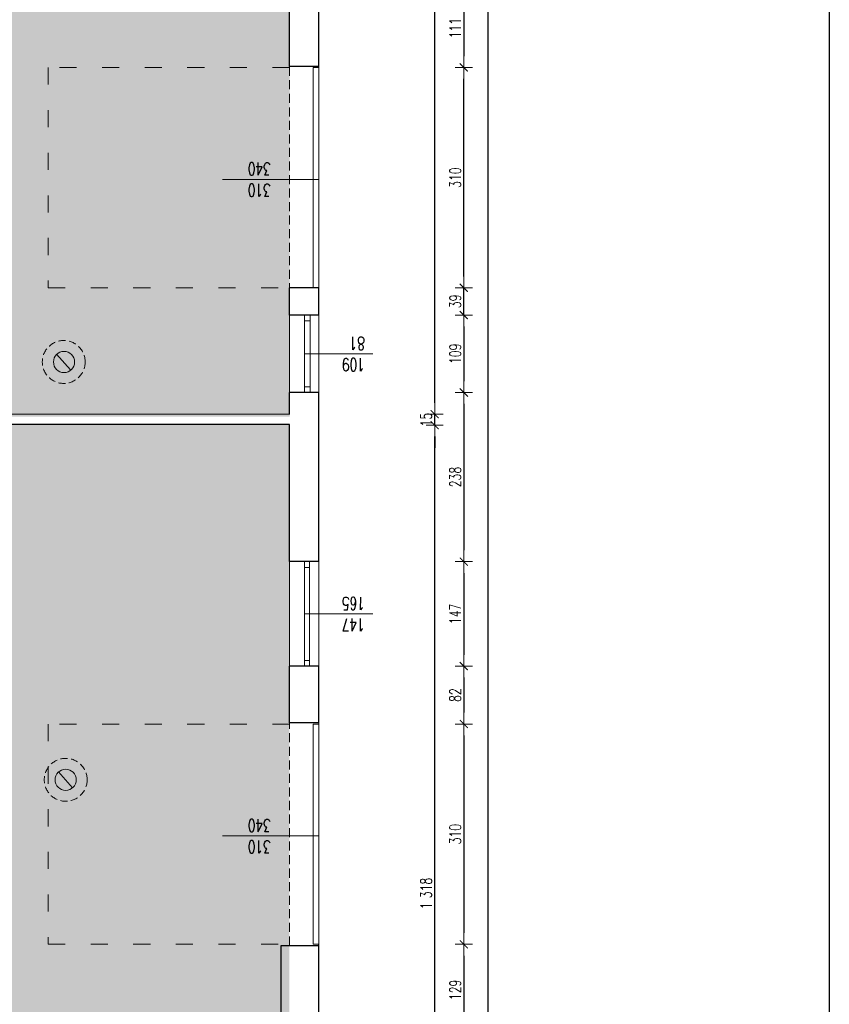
# Model space of a CAD drawing. Header units: millimetres. Extents: x -2948 to 78628, y 64669 to 215420.
# Tile 136 of 256: x 56924 to 58064, y 102316 to 103702. Entities that reach past the tile are written whole.
import ezdxf

# ---------------------------------------------------------------- set-up
doc = ezdxf.new("R2010")
doc.units = ezdxf.units.MM
for name, pattern in [('ACAD_ISO03W100', [30, 12, -18]), ('DASHED2', [0.375, 0.25, -0.125]), ('HIDDEN', [9.525, 6.35, -3.175])]:
    doc.linetypes.add(name, pattern=pattern)
for name, color, linetype, lineweight in [('-stolarka', 103, 'Continuous', 13), ('1_OPIS_OKNA', 60, 'Continuous', 13), ('kominy', 7, 'Continuous', 9), ('NOWE SCIANY', 3, 'Continuous', 13), ('NOWE WYBURZENIA', 1, 'Continuous', 20), ('OPIS', 2, 'Continuous', 13), ('POMOC', 1, 'Continuous', 13), ('SCIANY', 7, 'Continuous', 30), ('stolarka opis', 60, 'Continuous', 13), ('WYMIAR', 5, 'Continuous', 13), ('ŚCIANY', 7, 'Continuous', 30)]:
    doc.layers.add(name, color=color, linetype=linetype, lineweight=lineweight)
doc.layers.add('FORMATKA', color=7, linetype='Continuous')
doc.layers.add('KONSTR.STALOWA', color=42, linetype='Continuous')
doc.styles.add('style2', font='romans.shx', dxfattribs={"width": 0.7})
doc.dimstyles.new('100', dxfattribs={"dimscale": 80, "dimtxt": 0.2, "dimasz": 0.2, "dimexe": 1.25, "dimexo": 0.625, "dimgap": 0.05, "dimtad": 1, "dimdec": 0, "dimdsep": 46, "dimlunit": 6, "dimtxsty": 'style2', "dimblk1": 'TICK', "dimblk2": 'TICK', "dimsah": 1, "dimcen": 0.2, "dimse1": 1, "dimse2": 1, "dimclrd": 256, "dimclrt": 2, "dimadec": 0, "dimazin": 0, "dimtfac": 1, "dimtdec": 0, "dimtix": 1, "dimtmove": 1, "dimatfit": 0, "dimldrblk": 'DOTSMALL', "dimfxl": 1, "dimtolj": 1, "dimtzin": 0, "dimarcsym": 0})

# ---------------------------------------------------------------- blocks, each defined once
blk = doc.blocks.new('TICK')
at = {"color": 5}
for p, q in [((-1, 0), (1, 0)), ((0, -0.75), (0, 0.75))]:
    blk.add_line(p, q, dxfattribs=at)
at = {"const_width": 0.1}
blk.add_lwpolyline([(-0.354, -0.354), (0.354, 0.354)], dxfattribs=at)
blk = doc.blocks.new('*D1428')
at = {"layer": 'Defpoints', "color": 0, "ltscale": 2, "transparency": 16777216}
for p in [(57560.9, 103745.3), (57549.6, 103634.8), (57561.6, 103634.8)]:
    blk.add_point(p, dxfattribs=at)
at = {"layer": 'WYMIAR', "lineweight": -2, "ltscale": 2, "transparency": 16777216}
blk.add_line((57549.6, 103729.3), (57549.6, 103650.8), dxfattribs=at)
at = {"layer": 'WYMIAR', "lineweight": -2, "ltscale": 2, "transparency": 16777216, "xscale": 16, "yscale": 16, "zscale": 16}
for p, rotation in [((57549.6, 103745.3), 90), ((57549.6, 103634.8), 270)]:
    blk.add_blockref('TICK', p, dxfattribs=dict(at, rotation=rotation))
at = {"layer": 'WYMIAR', "color": 2, "ltscale": 2, "transparency": 16777216, "insert": (57537.6, 103690.1), "char_height": 16, "attachment_point": 5, "rotation": 90, "style": 'style2'}
blk.add_mtext('\\A1;111', dxfattribs=at)
blk = doc.blocks.new('_DotSmall')
at = {"layer": 'OPIS', "color": 0, "const_width": 0.5}
blk.add_lwpolyline([(-0.0625, 0, 1), (0.0625, 0, 1)], format="xyb", close=True, dxfattribs=at)
blk = doc.blocks.new('*D1429')
at = {"layer": 'Defpoints', "color": 0, "ltscale": 2, "transparency": 16777216}
for p in [(57550.8, 103286.3), (57549.6, 103177.3), (57550.8, 103177.3)]:
    blk.add_point(p, dxfattribs=at)
at = {"layer": 'WYMIAR', "lineweight": -2, "ltscale": 2, "transparency": 16777216}
blk.add_line((57549.6, 103270.3), (57549.6, 103193.3), dxfattribs=at)
at = {"layer": 'WYMIAR', "lineweight": -2, "ltscale": 2, "transparency": 16777216, "xscale": 16, "yscale": 16, "zscale": 16}
for p, rotation in [((57549.6, 103286.3), 90), ((57549.6, 103177.3), 270)]:
    blk.add_blockref('TICK', p, dxfattribs=dict(at, rotation=rotation))
at = {"layer": 'WYMIAR', "color": 2, "ltscale": 2, "transparency": 16777216, "insert": (57537.6, 103231.8), "char_height": 16, "attachment_point": 5, "rotation": 90, "style": 'style2'}
blk.add_mtext('\\A1;109', dxfattribs=at)
blk = doc.blocks.new('*D1430')
at = {"layer": 'Defpoints', "color": 0, "ltscale": 2, "transparency": 16777216}
for p in [(57549.6, 103177.3), (57549.6, 102939.3), (57550.8, 102939.3)]:
    blk.add_point(p, dxfattribs=at)
at = {"layer": 'WYMIAR', "lineweight": -2, "ltscale": 2, "transparency": 16777216}
blk.add_line((57549.6, 103161.3), (57549.6, 102955.3), dxfattribs=at)
at = {"layer": 'WYMIAR', "lineweight": -2, "ltscale": 2, "transparency": 16777216, "xscale": 16, "yscale": 16, "zscale": 16}
for p, rotation in [((57549.6, 103177.3), 90), ((57549.6, 102939.3), 270)]:
    blk.add_blockref('TICK', p, dxfattribs=dict(at, rotation=rotation))
at = {"layer": 'WYMIAR', "color": 2, "ltscale": 2, "transparency": 16777216, "insert": (57537.6, 103058.3), "char_height": 16, "attachment_point": 5, "rotation": 90, "style": 'style2'}
blk.add_mtext('\\A1;238', dxfattribs=at)
blk = doc.blocks.new('*D1431')
at = {"layer": 'Defpoints', "color": 0, "ltscale": 2, "transparency": 16777216}
for p in [(57550.8, 102939.3), (57549.6, 102792.3), (57556.6, 102792.3)]:
    blk.add_point(p, dxfattribs=at)
at = {"layer": 'WYMIAR', "lineweight": -2, "ltscale": 2, "transparency": 16777216}
blk.add_line((57549.6, 102923.3), (57549.6, 102808.3), dxfattribs=at)
at = {"layer": 'WYMIAR', "lineweight": -2, "ltscale": 2, "transparency": 16777216, "xscale": 16, "yscale": 16, "zscale": 16}
for p, rotation in [((57549.6, 102939.3), 90), ((57549.6, 102792.3), 270)]:
    blk.add_blockref('TICK', p, dxfattribs=dict(at, rotation=rotation))
at = {"layer": 'WYMIAR', "color": 2, "ltscale": 2, "transparency": 16777216, "insert": (57537.6, 102865.8), "char_height": 16, "attachment_point": 5, "rotation": 90, "style": 'style2'}
blk.add_mtext('\\A1;147', dxfattribs=at)
blk = doc.blocks.new('*D1432')
at = {"layer": 'Defpoints', "color": 0, "ltscale": 2, "transparency": 16777216}
for p in [(57556.6, 102792.3), (57386, 102710.8), (57549.6, 102710.8)]:
    blk.add_point(p, dxfattribs=at)
at = {"layer": 'WYMIAR', "lineweight": -2, "ltscale": 2, "transparency": 16777216}
blk.add_line((57549.6, 102776.3), (57549.6, 102726.8), dxfattribs=at)
at = {"layer": 'WYMIAR', "lineweight": -2, "ltscale": 2, "transparency": 16777216, "xscale": 16, "yscale": 16, "zscale": 16}
for p, rotation in [((57549.6, 102792.3), 90), ((57549.6, 102710.8), 270)]:
    blk.add_blockref('TICK', p, dxfattribs=dict(at, rotation=rotation))
at = {"layer": 'WYMIAR', "color": 2, "ltscale": 2, "transparency": 16777216, "insert": (57537.6, 102751.6), "char_height": 16, "attachment_point": 5, "rotation": 90, "style": 'style2'}
blk.add_mtext('\\A1;82', dxfattribs=at)
blk = doc.blocks.new('*D1433')
at = {"layer": 'Defpoints', "color": 0, "ltscale": 2, "transparency": 16777216}
for p in [(57386, 102710.8), (57386, 102400.8), (57549.6, 102400.8)]:
    blk.add_point(p, dxfattribs=at)
at = {"layer": 'WYMIAR', "lineweight": -2, "ltscale": 2, "transparency": 16777216}
blk.add_line((57549.6, 102694.8), (57549.6, 102416.8), dxfattribs=at)
at = {"layer": 'WYMIAR', "lineweight": -2, "ltscale": 2, "transparency": 16777216, "xscale": 16, "yscale": 16, "zscale": 16}
for p, rotation in [((57549.6, 102710.8), 90), ((57549.6, 102400.8), 270)]:
    blk.add_blockref('TICK', p, dxfattribs=dict(at, rotation=rotation))
at = {"layer": 'WYMIAR', "color": 2, "ltscale": 2, "transparency": 16777216, "insert": (57537.6, 102555.8), "char_height": 16, "attachment_point": 5, "rotation": 90, "style": 'style2'}
blk.add_mtext('\\A1;310', dxfattribs=at)
blk = doc.blocks.new('*D1434')
at = {"layer": 'Defpoints', "color": 0, "ltscale": 2, "transparency": 16777216}
for p in [(57386, 102400.8), (57549.6, 102272.3), (57555.2, 102272.3)]:
    blk.add_point(p, dxfattribs=at)
at = {"layer": 'WYMIAR', "lineweight": -2, "ltscale": 2, "transparency": 16777216}
blk.add_line((57549.6, 102384.8), (57549.6, 102288.3), dxfattribs=at)
at = {"layer": 'WYMIAR', "lineweight": -2, "ltscale": 2, "transparency": 16777216, "xscale": 16, "yscale": 16, "zscale": 16}
for p, rotation in [((57549.6, 102400.8), 90), ((57549.6, 102272.3), 270)]:
    blk.add_blockref('TICK', p, dxfattribs=dict(at, rotation=rotation))
at = {"layer": 'WYMIAR', "color": 2, "ltscale": 2, "transparency": 16777216, "insert": (57537.6, 102336.6), "char_height": 16, "attachment_point": 5, "rotation": 90, "style": 'style2'}
blk.add_mtext('\\A1;129', dxfattribs=at)
blk = doc.blocks.new('*D1468')
at = {"layer": 'Defpoints', "color": 0, "ltscale": 2, "transparency": 16777216}
for p in [(57382, 103324.8), (57549.6, 103324.8), (57382, 103286.3)]:
    blk.add_point(p, dxfattribs=at)
at = {"layer": 'WYMIAR', "lineweight": -2, "ltscale": 2, "transparency": 16777216}
for p, q in [((57549.6, 103340.8), (57549.6, 103356.8)), ((57549.6, 103286.3), (57549.6, 103324.8)), ((57549.6, 103270.3), (57549.6, 103254.3))]:
    blk.add_line(p, q, dxfattribs=at)
at = {"layer": 'WYMIAR', "lineweight": -2, "ltscale": 2, "transparency": 16777216, "xscale": 16, "yscale": 16, "zscale": 16}
for p, rotation in [((57549.6, 103324.8), 270), ((57549.6, 103286.3), 90)]:
    blk.add_blockref('TICK', p, dxfattribs=dict(at, rotation=rotation))
at = {"layer": 'WYMIAR', "color": 2, "ltscale": 2, "transparency": 16777216, "insert": (57537.6, 103305.6), "char_height": 16, "attachment_point": 5, "rotation": 90, "style": 'style2'}
blk.add_mtext('\\A1;39', dxfattribs=at)
blk = doc.blocks.new('*D1474')
at = {"layer": 'Defpoints', "color": 0, "ltscale": 2, "transparency": 16777216}
for p in [(57382, 103634.8), (57549.6, 103634.8), (57386, 103324.8)]:
    blk.add_point(p, dxfattribs=at)
at = {"layer": 'WYMIAR', "lineweight": -2, "ltscale": 2, "transparency": 16777216}
blk.add_line((57549.6, 103340.8), (57549.6, 103618.8), dxfattribs=at)
at = {"layer": 'WYMIAR', "lineweight": -2, "ltscale": 2, "transparency": 16777216, "xscale": 16, "yscale": 16, "zscale": 16}
for p, rotation in [((57549.6, 103634.8), 90), ((57549.6, 103324.8), 270)]:
    blk.add_blockref('TICK', p, dxfattribs=dict(at, rotation=rotation))
at = {"layer": 'WYMIAR', "color": 2, "ltscale": 2, "transparency": 16777216, "insert": (57537.6, 103479.8), "char_height": 16, "attachment_point": 5, "rotation": 90, "style": 'style2'}
blk.add_mtext('\\A1;310', dxfattribs=at)
blk = doc.blocks.new('*D1579')
at = {"layer": 'Defpoints', "color": 0, "ltscale": 2, "transparency": 16777216}
for p in [(57372, 110970.3), (57372, 101303.3), (57583.6, 101303.3)]:
    blk.add_point(p, dxfattribs=at)
at = {"layer": 'WYMIAR', "lineweight": -2, "ltscale": 2, "transparency": 16777216}
blk.add_line((57583.6, 110954.3), (57583.6, 101319.3), dxfattribs=at)
at = {"layer": 'WYMIAR', "lineweight": -2, "ltscale": 2, "transparency": 16777216, "xscale": 16, "yscale": 16, "zscale": 16}
for p, rotation in [((57583.6, 110970.3), 90), ((57583.6, 101303.3), 270)]:
    blk.add_blockref('TICK', p, dxfattribs=dict(at, rotation=rotation))
at = {"layer": 'WYMIAR', "color": 2, "ltscale": 2, "transparency": 16777216, "insert": (57571.6, 106136.8), "char_height": 16, "attachment_point": 5, "rotation": 90, "style": 'style2'}
blk.add_mtext('\\A1;9\xa0667', dxfattribs=at)
blk = doc.blocks.new('*D1476')
at = {"layer": 'Defpoints', "color": 0, "ltscale": 2, "transparency": 16777216}
for p in [(56102.2, 102940.9), (57345.3, 101282.9), (56102.2, 101012)]:
    blk.add_point(p, dxfattribs=at)
at = {"layer": 'WYMIAR', "lineweight": -2, "ltscale": 2, "transparency": 16777216}
blk.add_line((57329.3, 101012), (56118.2, 101012), dxfattribs=at)
at = {"layer": 'WYMIAR', "lineweight": -2, "ltscale": 2, "transparency": 16777216, "xscale": 16, "yscale": 16, "zscale": 16, "rotation": 180}
blk.add_blockref('TICK', (56102.2, 101012), dxfattribs=at)
at = {"layer": 'WYMIAR', "lineweight": -2, "ltscale": 2, "transparency": 16777216, "xscale": 16, "yscale": 16, "zscale": 16}
blk.add_blockref('TICK', (57345.3, 101012), dxfattribs=at)
at = {"layer": 'WYMIAR', "color": 2, "ltscale": 2, "transparency": 16777216, "insert": (56723.7, 101000), "char_height": 16, "attachment_point": 5, "rotation": 180, "style": 'style2'}
blk.add_mtext('\\A1;1\xa0243', dxfattribs=at)
blk = doc.blocks.new('*D1529')
at = {"layer": 'Defpoints', "color": 0, "ltscale": 2, "transparency": 16777216}
for p in [(57288.1, 103131.3), (57508.6, 103131.3), (57288.1, 101813.3)]:
    blk.add_point(p, dxfattribs=at)
at = {"layer": 'WYMIAR', "lineweight": -2, "ltscale": 2, "transparency": 16777216}
blk.add_line((57508.6, 101829.3), (57508.6, 103115.3), dxfattribs=at)
at = {"layer": 'WYMIAR', "lineweight": -2, "ltscale": 2, "transparency": 16777216, "xscale": 16, "yscale": 16, "zscale": 16}
for p, rotation in [((57508.6, 103131.3), 90), ((57508.6, 101813.3), 270)]:
    blk.add_blockref('TICK', p, dxfattribs=dict(at, rotation=rotation))
at = {"layer": 'WYMIAR', "color": 2, "ltscale": 2, "transparency": 16777216, "insert": (57496.6, 102472.3), "char_height": 16, "attachment_point": 5, "rotation": 90, "style": 'style2'}
blk.add_mtext('\\A1;1\xa0318', dxfattribs=at)
blk = doc.blocks.new('*D1530')
at = {"layer": 'Defpoints', "color": 0, "ltscale": 2, "transparency": 16777216}
for p in [(57304.3, 103146.8), (57508.6, 103146.8), (57304.3, 103131.3)]:
    blk.add_point(p, dxfattribs=at)
at = {"layer": 'WYMIAR', "lineweight": -2, "ltscale": 2, "transparency": 16777216}
for p, q in [((57508.6, 103162.8), (57508.6, 103178.8)), ((57508.6, 103131.3), (57508.6, 103146.8)), ((57508.6, 103115.3), (57508.6, 103099.3))]:
    blk.add_line(p, q, dxfattribs=at)
at = {"layer": 'WYMIAR', "lineweight": -2, "ltscale": 2, "transparency": 16777216, "xscale": 16, "yscale": 16, "zscale": 16}
for p, rotation in [((57508.6, 103146.8), 270), ((57508.6, 103131.3), 90)]:
    blk.add_blockref('TICK', p, dxfattribs=dict(at, rotation=rotation))
at = {"layer": 'WYMIAR', "color": 2, "ltscale": 2, "transparency": 16777216, "insert": (57496.6, 103139.1), "char_height": 16, "attachment_point": 5, "rotation": 90, "style": 'style2'}
blk.add_mtext('\\A1;15', dxfattribs=at)
blk = doc.blocks.new('*D1531')
at = {"layer": 'Defpoints', "color": 0, "ltscale": 2, "transparency": 16777216}
for p in [(57304.3, 104913.3), (57508.6, 104913.3), (57304.3, 103146.8)]:
    blk.add_point(p, dxfattribs=at)
at = {"layer": 'WYMIAR', "lineweight": -2, "ltscale": 2, "transparency": 16777216}
blk.add_line((57508.6, 103162.8), (57508.6, 104897.3), dxfattribs=at)
at = {"layer": 'WYMIAR', "lineweight": -2, "ltscale": 2, "transparency": 16777216, "xscale": 16, "yscale": 16, "zscale": 16}
for p, rotation in [((57508.6, 104913.3), 90), ((57508.6, 103146.8), 270)]:
    blk.add_blockref('TICK', p, dxfattribs=dict(at, rotation=rotation))
at = {"layer": 'WYMIAR', "color": 2, "ltscale": 2, "transparency": 16777216, "insert": (57496.6, 104030.1), "char_height": 16, "attachment_point": 5, "rotation": 90, "style": 'style2'}
blk.add_mtext('\\A1;1\xa0767', dxfattribs=at)

msp = doc.modelspace()

# ---------------------------------------------------------------- hatches: boundary and pattern name
at = {"layer": 'KONSTR.STALOWA', "true_color": 0xf7abae, "transparency": 33554585}
h = msp.add_hatch(color=241, dxfattribs=at)
h.dxf.hatch_style = 1
h.paths.add_polyline_path([(56436.2, 104913.4), (56436.2, 104675.4), (56128.2, 104675.4), (56128.2, 102987.4), (56395.2, 102987.4), (56395.2, 103143.4), (57304.2, 103143.4), (57304.2, 104913.4)])
at = {"layer": 'KONSTR.STALOWA', "true_color": 0xf8f6b0, "transparency": 33554585}
h = msp.add_hatch(color=51, dxfattribs=at)
h.dxf.hatch_style = 1
h.paths.add_polyline_path([(56436.1, 103132.3), (56436.1, 101332.3), (57304.1, 101332.3), (57304.1, 103132.3)])

# ---------------------------------------------------------------- linework, layer by layer
at = {"layer": '-stolarka'}
for p, q in [((57325.3, 103286.3), (57325.3, 103177.3)), ((57333.3, 103286.3), (57333.3, 103177.3)), ((57333.3, 103286.3), (57333.3, 103177.3)), ((57333.3, 103278.3), (57325.3, 103278.3)), ((57333.3, 103278.3), (57325.3, 103278.3)), ((57333.3, 103185.3), (57325.3, 103185.3)), ((57333.3, 103185.3), (57325.3, 103185.3)), ((57325.3, 102939.3), (57325.3, 102792.3)), ((57332.3, 102939.3), (57332.3, 102792.3)), ((57332.3, 102939.3), (57332.3, 102792.3)), ((57332.3, 102931.3), (57325.3, 102931.3)), ((57332.3, 102931.3), (57325.3, 102931.3)), ((57332.3, 102800.3), (57325.3, 102800.3)), ((57332.3, 102800.3), (57325.3, 102800.3))]:
    msp.add_line(p, q, dxfattribs=at)
at = {"layer": '1_OPIS_OKNA'}
msp.add_line((57421.7, 103231.8), (57325.3, 103231.8), dxfattribs=at)
msp.add_line((57421.7, 103231.8), (57325.3, 103231.8), dxfattribs=at)
at = {"layer": 'FORMATKA', "ltscale": 2}
msp.add_lwpolyline([(55194.1, 100962), (55194.1, 112357), (58064.1, 112357), (58064.1, 100962)], close=True, dxfattribs=at)
at = {"layer": 'kominy', "ltscale": 2}
for points in [[(56996, 103209.2), (56976.3, 103231.4)], [(56998.9, 102621.2), (56979.2, 102643.4)]]:
    msp.add_lwpolyline(points, dxfattribs=at)
at = {"layer": 'kominy', "linetype": 'DASHED2', "ltscale": 40}
for centre in [(56986.4, 103220.3), (56989.1, 102632.3)]:
    msp.add_circle(centre, 30.2, dxfattribs=at)
at = {"layer": 'kominy', "ltscale": 2}
for centre in [(56986.8, 103220.3), (56989.1, 102632.3)]:
    msp.add_circle(centre, 14.9, dxfattribs=at)
at = {"layer": 'NOWE SCIANY', "linetype": 'HIDDEN', "ltscale": 2}
for p, q in [((57304.3, 103318.3), (57304.3, 103636.3)), ((57304.3, 103318.3), (57304.3, 103636.3)), ((57304.3, 102399.3), (57304.3, 102712.3))]:
    msp.add_line(p, q, dxfattribs=at)
at = {"layer": 'NOWE SCIANY'}
for p, q in [((57345.3, 103477.3), (57209.8, 103477.3)), ((57345.3, 103477.3), (57209.8, 103477.3)), ((57345.3, 102553.3), (57209.8, 102553.3)), ((57345.3, 102553.3), (57209.8, 102553.3)), ((57345.3, 102553.3), (57209.8, 102553.3))]:
    msp.add_line(p, q, dxfattribs=at)
at = {"layer": 'NOWE SCIANY', "linetype": 'ACAD_ISO03W100', "ltscale": 2}
for points in [[(57304.3, 103634.8), (56964.3, 103634.8), (56964.3, 103324.8), (57304.3, 103324.8)], [(57304.3, 102710.8), (56964.3, 102710.8), (56964.3, 102400.8), (57292.3, 102400.8)]]:
    msp.add_lwpolyline(points, dxfattribs=at)
at = {"layer": 'NOWE SCIANY', "ltscale": 2}
for points in [[(57337.3, 103324.8), (57337.3, 103634.8), (57345.3, 103634.8), (57345.3, 103324.8)], [(57337.3, 102400.8), (57337.3, 102710.8), (57345.3, 102710.8), (57345.3, 102400.8)], [(57337.3, 102400.8), (57337.3, 102710.8), (57345.3, 102710.8), (57345.3, 102400.8)]]:
    msp.add_lwpolyline(points, close=True, dxfattribs=at)
at = {"layer": 'NOWE SCIANY'}
for points in [[(57345.3, 103324.8), (57304.3, 103324.8)], [(56436.3, 103132.3), (57304.3, 103132.3)]]:
    msp.add_lwpolyline(points, dxfattribs=at)
at = {"layer": 'NOWE WYBURZENIA'}
for p, q in [((57345.3, 103636.3), (57345.3, 103489.3)), ((57345.3, 103636.3), (57345.3, 103489.3)), ((57345.3, 102712.3), (57345.3, 102565.3))]:
    msp.add_line(p, q, dxfattribs=at)
at = {"layer": 'POMOC'}
for p, q in [((57304.3, 103177.3), (57304.3, 103286.3)), ((57345.3, 103286.3), (57345.3, 103177.3)), ((57345.3, 103286.3), (57345.3, 103177.3)), ((57304.3, 102792.3), (57304.3, 102939.3)), ((57345.3, 102939.3), (57345.3, 102792.3)), ((57345.3, 102939.3), (57345.3, 102792.3))]:
    msp.add_line(p, q, dxfattribs=at)
at = {"layer": 'SCIANY'}
msp.add_lwpolyline([(57292.3, 102394.3), (57292.3, 102399.3), (57345.3, 102399.3)], dxfattribs=at)
at = {"layer": 'stolarka opis'}
msp.add_line((57421.7, 102865.8), (57325.3, 102865.8), dxfattribs=at)
msp.add_line((57421.7, 102865.8), (57325.3, 102865.8), dxfattribs=at)
at = {"layer": 'ŚCIANY', "ltscale": 2}
for p, q in [((57304.3, 103636.3), (57304.3, 103745.3)), ((57345.3, 103636.3), (57345.3, 103745.3)), ((57345.3, 103636.3), (57345.3, 103745.3)), ((57345.3, 103636.3), (57304.3, 103636.3)), ((57345.3, 103636.3), (57304.3, 103636.3)), ((57345.3, 103324.8), (57304.3, 103324.8)), ((57304.3, 103286.3), (57304.3, 103324.8)), ((57304.3, 103286.3), (57304.3, 103319.8)), ((57345.3, 103286.3), (57345.3, 103324.8)), ((57345.3, 103286.3), (57345.3, 103319.8)), ((57345.3, 103286.3), (57345.3, 103319.8)), ((57345.3, 103286.3), (57304.3, 103286.3)), ((57345.3, 103286.3), (57304.3, 103286.3)), ((57304.3, 103146.8), (57304.3, 103177.3)), ((57345.3, 103177.3), (57304.3, 103177.3)), ((57345.3, 103177.3), (57304.3, 103177.3)), ((57345.3, 102939.3), (57345.3, 103177.3)), ((57345.3, 102939.3), (57345.3, 103177.3)), ((57304.3, 102939.3), (57304.3, 103132.3)), ((57345.3, 103079.3), (57345.3, 103110.3)), ((57345.3, 102939.3), (57304.3, 102939.3)), ((57345.3, 102939.3), (57304.3, 102939.3)), ((57304.3, 102712.3), (57304.3, 102792.3)), ((57345.3, 102792.3), (57304.3, 102792.3)), ((57345.3, 102792.3), (57304.3, 102792.3)), ((57345.3, 102712.3), (57345.3, 102792.3)), ((57345.3, 102712.3), (57345.3, 102792.3)), ((57345.3, 102712.3), (57304.3, 102712.3)), ((57345.3, 102712.3), (57304.3, 102712.3)), ((57345.3, 102272.3), (57345.3, 102400.8)), ((57292.3, 102272.3), (57292.3, 102394.3)), ((57345.3, 102272.3), (57345.3, 102394.3))]:
    msp.add_line(p, q, dxfattribs=at)
for points in [[(56436.3, 103147.8), (57304.3, 103146.8)], [(57304.3, 103132.3), (56436.3, 103132.3)]]:
    msp.add_lwpolyline(points, dxfattribs=at)

# ---------------------------------------------------------------- texts
at = {"layer": '1_OPIS_OKNA', "ltscale": 0.2, "insert": (57410.3, 103207.5), "char_height": 18, "width": 280.137, "attachment_point": 1, "rotation": 179.9915, "style": 'style2'}
msp.add_mtext('109\\P81', dxfattribs=at)
msp.add_mtext('109\\P81', dxfattribs=at)
at = {"layer": 'NOWE SCIANY', "linetype": 'Continuous', "ltscale": 0.2, "char_height": 18, "width": 280.137, "attachment_point": 1, "rotation": 179.9915, "style": 'style2'}
for insert in [(57277.9, 103453), (57277.9, 102529)]:
    msp.add_mtext('310\\P340', dxfattribs=dict(at, insert=insert))
at = {"layer": 'stolarka opis', "ltscale": 0.2, "insert": (57410.3, 102841.5), "char_height": 18, "width": 280.137, "attachment_point": 1, "rotation": 179.9915, "style": 'style2'}
msp.add_mtext('147\\P165', dxfattribs=at)
msp.add_mtext('147\\P165', dxfattribs=at)

# ---------------------------------------------------------------- dimensions: what is measured, and where the dimension line sits
at = {"layer": 'WYMIAR', "ltscale": 2}
for base, p1, p2, angle, picture, middle in [((57583.6, 101303.3), (57372, 110970.3), (57372, 101303.3), 90, '*D1579', (57571.6, 106136.8)), ((57508.583906, 104913.334582), (57304.338118, 103146.834578), (57304.334086, 104913.334582), 90, '*D1531', (57496.583906, 104030.08458)), ((57549.5871557, 103634.8345824), (57560.8699091, 103745.3345824), (57561.5871557, 103634.8345824), 90, '*D1428', (57537.5871557, 103690.0845824)), ((57549.6, 103634.8), (57386, 103324.8), (57382, 103634.8), 270, '*D1474', (57537.6, 103479.8)), ((57549.6, 103177.3), (57550.8, 103286.3), (57550.8, 103177.3), 90, '*D1429', (57537.6, 103231.8)), ((57549.6, 102939.3), (57549.6, 103177.3), (57550.8, 102939.3), 90, '*D1430', (57537.6, 103058.3)), ((57508.583906, 103146.834578), (57304.334086, 103131.334582), (57304.338118, 103146.834578), 90, '*D1530', (57496.583906, 103139.08458)), ((57508.6, 103131.3), (57288.1, 101813.3), (57288.1, 103131.3), 90, '*D1529', (57496.6, 102472.3)), ((57549.6, 102792.3), (57550.8, 102939.3), (57556.6, 102792.3), 90, '*D1431', (57537.6, 102865.8)), ((56102.2, 101012), (57345.3, 101282.9), (56102.2, 102940.9), 180, '*D1476', (56723.7, 101000)), ((57549.5871557, 102710.8345824), (57556.5840879, 102792.3345824), (57386.0165527, 102710.8345824), 90, '*D1432', (57537.5871557, 102751.5845824)), ((57549.6, 102400.8), (57386, 102710.8), (57386, 102400.8), 90, '*D1433', (57537.6, 102555.8)), ((57549.5871557, 102272.3345824), (57386.0165527, 102400.8345824), (57555.1652643, 102272.3345824), 90, '*D1434', (57537.5871557, 102336.5845824))]:
    dim = msp.add_linear_dim(base=base, p1=p1, p2=p2, angle=angle, dimstyle='100', dxfattribs=at)
    dim.commit()
    dim.dimension.update_dxf_attribs({"geometry": picture, "text_midpoint": middle})
dim = msp.add_aligned_dim(p1=(57382.0165527, 103286.3345824), p2=(57382.0165527, 103324.8345824), distance=-167.570603, dimstyle='100', dxfattribs=at)
dim.commit()
dim.dimension.update_dxf_attribs({"geometry": '*D1468', "text_midpoint": (57537.5871557, 103305.5845824)})

doc.saveas('drawing.dxf')
